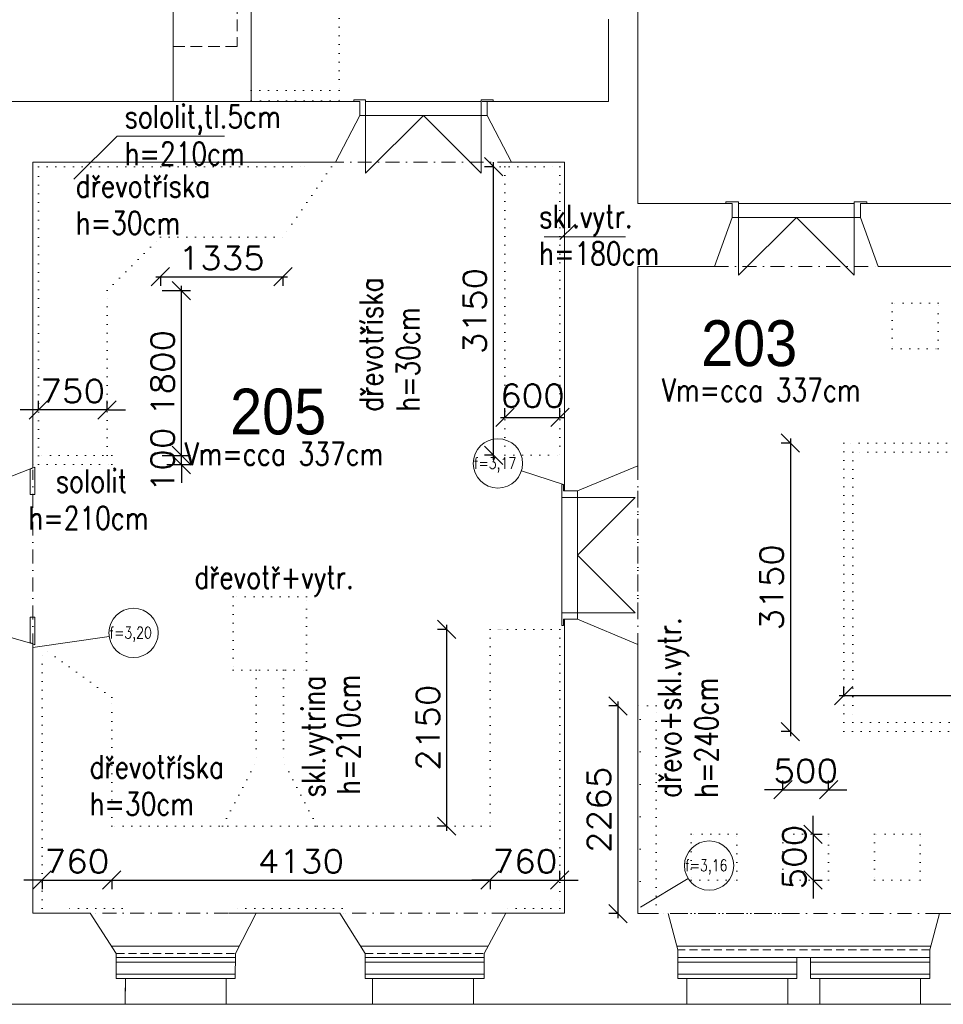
# Model space of a CAD drawing. Header units: millimetres. Extents: x 51292 to 288261, y 1680 to 40825.
# Tile 4 of 10: x 67641 to 77719, y 11564 to 22314. Entities that reach past the tile are written whole.
import ezdxf

# ---------------------------------------------------------------- set-up
doc = ezdxf.new("R2010")
doc.units = ezdxf.units.MM
for name, pattern in [('TEČKOVANÁ', [6.35, 0, -6.35]), ('ČERCHOVANÁ', [25.4, 12.7, -6.35, 0, -6.35]), ('ČÁRKOVANÁ', [19.05, 12.7, -6.35])]:
    doc.linetypes.add(name, pattern=pattern)
for name, color, linetype, lineweight in [('Bourání', 6, 'TEČKOVANÁ', 13), ('Koty', 1, 'Continuous', 13), ('Okna', 150, 'Continuous', 13), ('Tenká', 7, 'Continuous', 13), ('Text', 40, 'Continuous', 13), ('výšky fabionů', 84, 'Continuous', 13), ('Čerch', 140, 'ČERCHOVANÁ', 13)]:
    doc.layers.add(name, color=color, linetype=linetype, lineweight=lineweight)
doc.styles.add('ARIAL100', font='arial.ttf', dxfattribs={"width": 0.9})
doc.styles.add('ROMANS100', font='romans.shx', dxfattribs={"width": 0.8})
doc.styles.add('Tom1', font='romans.shx', dxfattribs={"width": 1.1})
doc.dimstyles.new('Tom1-100', dxfattribs={"dimtxt": 250, "dimasz": 200, "dimexe": 100, "dimexo": 600, "dimgap": 80, "dimtad": 1, "dimdec": 0, "dimrnd": 5, "dimzin": 1, "dimtxsty": 'Tom1', "dimblk": 'OBLIQUE', "dimcen": 0.09, "dimdle": 50, "dimadec": 0, "dimazin": 0, "dimtfac": 1, "dimtdec": 0, "dimtix": 1, "dimtmove": 2, "dimatfit": 1, "dimldrblk": 'OBLIQUE', "dimfxl": 0, "dimarcsym": 0})

# ---------------------------------------------------------------- blocks, each defined once
blk = doc.blocks.new('_Oblique')
at = {"color": 0, "linetype": 'ByBlock', "lineweight": -2}
blk.add_line((-0.5, -0.5), (0.5, 0.5), dxfattribs=at)
blk = doc.blocks.new('*D40')
at = {"layer": 'Defpoints', "color": 0, "transparency": 16777216}
for p in [(76468, 13907), (75968, 13421), (76468, 13421)]:
    blk.add_point(p, dxfattribs=at)
at = {"layer": 'Koty', "color": 0, "lineweight": -2, "transparency": 16777216}
for p, q in [((75968, 13907), (75968, 14007)), ((76468, 13907), (76468, 14007)), ((75968, 13907), (75768, 13907)), ((75968, 13907), (76468, 13907)), ((76468, 13907), (76668, 13907))]:
    blk.add_line(p, q, dxfattribs=at)
at = {"layer": 'Koty', "color": 0, "lineweight": -2, "transparency": 16777216, "xscale": 200, "yscale": 200, "zscale": 200}
blk.add_blockref('_Oblique', (75968, 13907), dxfattribs=at)
at = {"layer": 'Koty', "color": 0, "lineweight": -2, "transparency": 16777216, "xscale": 200, "yscale": 200, "zscale": 200, "rotation": 180}
blk.add_blockref('_Oblique', (76468, 13907), dxfattribs=at)
at = {"layer": 'Koty', "color": 0, "transparency": 16777216, "insert": (76218, 14112), "char_height": 250, "attachment_point": 5, "style": 'Tom1'}
blk.add_mtext('500', dxfattribs=at)
blk = doc.blocks.new('*D41')
at = {"layer": 'Defpoints', "color": 0, "transparency": 16777216}
for p in [(75968, 13421), (75968, 12921), (76298, 12921)]:
    blk.add_point(p, dxfattribs=at)
at = {"layer": 'Koty', "color": 0, "lineweight": -2, "transparency": 16777216}
for p, q in [((76298, 13421), (76298, 13621)), ((76298, 13421), (76398, 13421)), ((76298, 13421), (76298, 12921)), ((76298, 12921), (76398, 12921)), ((76298, 12921), (76298, 12721))]:
    blk.add_line(p, q, dxfattribs=at)
at = {"layer": 'Koty', "color": 0, "lineweight": -2, "transparency": 16777216, "xscale": 200, "yscale": 200, "zscale": 200}
for p, rotation in [((76298, 13421), 270), ((76298, 12921), 90)]:
    blk.add_blockref('_Oblique', p, dxfattribs=dict(at, rotation=rotation))
at = {"layer": 'Koty', "color": 0, "transparency": 16777216, "insert": (76093, 13171), "char_height": 250, "attachment_point": 5, "rotation": 90, "style": 'Tom1'}
blk.add_mtext('500', dxfattribs=at)
blk = doc.blocks.new('*D45')
at = {"layer": 'Defpoints', "color": 0, "transparency": 16777216}
for p in [(76632, 17692), (76051, 14542), (76632, 14542)]:
    blk.add_point(p, dxfattribs=at)
at = {"layer": 'Koty', "color": 0, "lineweight": -2, "transparency": 16777216}
for p, q in [((76051, 17742), (76051, 14492)), ((76051, 17692), (75951, 17692)), ((76051, 14542), (75951, 14542))]:
    blk.add_line(p, q, dxfattribs=at)
at = {"layer": 'Koty', "color": 0, "lineweight": -2, "transparency": 16777216, "xscale": 200, "yscale": 200, "zscale": 200}
for p, rotation in [((76051, 17692), 90), ((76051, 14542), 270)]:
    blk.add_blockref('_Oblique', p, dxfattribs=dict(at, rotation=rotation))
at = {"layer": 'Koty', "color": 0, "transparency": 16777216, "insert": (75846, 16117), "char_height": 250, "attachment_point": 5, "rotation": 90, "style": 'Tom1'}
blk.add_mtext('3150', dxfattribs=at)
blk = doc.blocks.new('*D46')
at = {"layer": 'Defpoints', "color": 0, "transparency": 16777216}
for p in [(81382, 14935), (76632, 14542), (81382, 14542)]:
    blk.add_point(p, dxfattribs=at)
at = {"layer": 'Koty', "color": 0, "lineweight": -2, "transparency": 16777216}
for p, q in [((76632, 14935), (76632, 15035)), ((81382, 14935), (81382, 15035)), ((76582, 14935), (81432, 14935))]:
    blk.add_line(p, q, dxfattribs=at)
at = {"layer": 'Koty', "color": 0, "lineweight": -2, "transparency": 16777216, "xscale": 200, "yscale": 200, "zscale": 200, "rotation": 180}
blk.add_blockref('_Oblique', (76632, 14935), dxfattribs=at)
at = {"layer": 'Koty', "color": 0, "lineweight": -2, "transparency": 16777216, "xscale": 200, "yscale": 200, "zscale": 200}
blk.add_blockref('_Oblique', (81382, 14935), dxfattribs=at)
at = {"layer": 'Koty', "color": 0, "transparency": 16777216, "insert": (79007, 15140), "char_height": 250, "attachment_point": 5, "style": 'Tom1'}
blk.add_mtext('4750', dxfattribs=at)
blk = doc.blocks.new('*D48')
at = {"layer": 'Defpoints', "color": 0, "transparency": 16777216}
for p in [(67886, 13509), (68646, 13509), (68646, 12920)]:
    blk.add_point(p, dxfattribs=at)
at = {"layer": 'Koty', "color": 0, "lineweight": -2, "transparency": 16777216}
for p, q in [((67886, 12920), (67686, 12920)), ((67886, 12920), (67886, 12820)), ((67886, 12920), (68646, 12920)), ((68646, 12920), (68646, 12820)), ((68646, 12920), (68846, 12920))]:
    blk.add_line(p, q, dxfattribs=at)
at = {"layer": 'Koty', "color": 0, "lineweight": -2, "transparency": 16777216, "xscale": 200, "yscale": 200, "zscale": 200}
blk.add_blockref('_Oblique', (67886, 12920), dxfattribs=at)
at = {"layer": 'Koty', "color": 0, "lineweight": -2, "transparency": 16777216, "xscale": 200, "yscale": 200, "zscale": 200, "rotation": 180}
blk.add_blockref('_Oblique', (68646, 12920), dxfattribs=at)
at = {"layer": 'Koty', "color": 0, "transparency": 16777216, "insert": (68266, 13125), "char_height": 250, "attachment_point": 5, "style": 'Tom1'}
blk.add_mtext('760', dxfattribs=at)
blk = doc.blocks.new('*D49')
at = {"layer": 'Defpoints', "color": 0, "transparency": 16777216}
for p in [(68646, 13509), (72774, 13509), (72774, 12920)]:
    blk.add_point(p, dxfattribs=at)
at = {"layer": 'Koty', "color": 0, "lineweight": -2, "transparency": 16777216}
for p, q in [((68596, 12920), (72824, 12920)), ((68646, 12920), (68646, 12820)), ((72774, 12920), (72774, 12820))]:
    blk.add_line(p, q, dxfattribs=at)
at = {"layer": 'Koty', "color": 0, "lineweight": -2, "transparency": 16777216, "xscale": 200, "yscale": 200, "zscale": 200, "rotation": 180}
blk.add_blockref('_Oblique', (68646, 12920), dxfattribs=at)
at = {"layer": 'Koty', "color": 0, "lineweight": -2, "transparency": 16777216, "xscale": 200, "yscale": 200, "zscale": 200}
blk.add_blockref('_Oblique', (72774, 12920), dxfattribs=at)
at = {"layer": 'Koty', "color": 0, "transparency": 16777216, "insert": (70710, 13125), "char_height": 250, "attachment_point": 5, "style": 'Tom1'}
blk.add_mtext('4130', dxfattribs=at)
blk = doc.blocks.new('*D50')
at = {"layer": 'Defpoints', "color": 0, "transparency": 16777216}
for p in [(72774, 13509), (73534, 12920), (73534, 12609)]:
    blk.add_point(p, dxfattribs=at)
at = {"layer": 'Koty', "color": 0, "lineweight": -2, "transparency": 16777216}
for p, q in [((73534, 12920), (73534, 13020)), ((72774, 12920), (72574, 12920)), ((72774, 12920), (72774, 12820)), ((72774, 12920), (73534, 12920)), ((73534, 12920), (73734, 12920))]:
    blk.add_line(p, q, dxfattribs=at)
at = {"layer": 'Koty', "color": 0, "lineweight": -2, "transparency": 16777216, "xscale": 200, "yscale": 200, "zscale": 200}
blk.add_blockref('_Oblique', (72774, 12920), dxfattribs=at)
at = {"layer": 'Koty', "color": 0, "lineweight": -2, "transparency": 16777216, "xscale": 200, "yscale": 200, "zscale": 200, "rotation": 180}
blk.add_blockref('_Oblique', (73534, 12920), dxfattribs=at)
at = {"layer": 'Koty', "color": 0, "transparency": 16777216, "insert": (73154, 13125), "char_height": 250, "attachment_point": 5, "style": 'Tom1'}
blk.add_mtext('760', dxfattribs=at)
blk = doc.blocks.new('*D51')
at = {"layer": 'Defpoints', "color": 0, "transparency": 16777216}
for p in [(68595, 17557), (69406, 17557), (68645, 17457)]:
    blk.add_point(p, dxfattribs=at)
at = {"layer": 'Koty', "color": 0, "lineweight": -2, "transparency": 16777216}
for p, q in [((69406, 17557), (69406, 17757)), ((69195, 17557), (69506, 17557)), ((69406, 17457), (69406, 17557)), ((69245, 17457), (69506, 17457)), ((69406, 17457), (69406, 17257))]:
    blk.add_line(p, q, dxfattribs=at)
at = {"layer": 'Koty', "color": 0, "lineweight": -2, "transparency": 16777216, "xscale": 200, "yscale": 200, "zscale": 200}
for p, rotation in [((69406, 17557), 270), ((69406, 17457), 90)]:
    blk.add_blockref('_Oblique', p, dxfattribs=dict(at, rotation=rotation))
at = {"layer": 'Koty', "color": 0, "transparency": 16777216, "insert": (69201, 17507), "char_height": 250, "attachment_point": 5, "rotation": 90, "style": 'Tom1'}
blk.add_mtext('100', dxfattribs=at)
blk = doc.blocks.new('*D52')
at = {"layer": 'Defpoints', "color": 0, "transparency": 16777216}
for p in [(68595, 19357), (69406, 19357), (68595, 17557)]:
    blk.add_point(p, dxfattribs=at)
at = {"layer": 'Koty', "color": 0, "lineweight": -2, "transparency": 16777216}
for p, q in [((69195, 19357), (69506, 19357)), ((69406, 17507), (69406, 19407)), ((69195, 17557), (69506, 17557))]:
    blk.add_line(p, q, dxfattribs=at)
at = {"layer": 'Koty', "color": 0, "lineweight": -2, "transparency": 16777216, "xscale": 200, "yscale": 200, "zscale": 200}
for p, rotation in [((69406, 19357), 90), ((69406, 17557), 270)]:
    blk.add_blockref('_Oblique', p, dxfattribs=dict(at, rotation=rotation))
at = {"layer": 'Koty', "color": 0, "transparency": 16777216, "insert": (69201, 18457), "char_height": 250, "attachment_point": 5, "rotation": 90, "style": 'Tom1'}
blk.add_mtext('1800', dxfattribs=at)
blk = doc.blocks.new('*D53')
at = {"layer": 'Defpoints', "color": 0, "transparency": 16777216}
for p in [(72812, 20709), (72936, 20709), (72936, 17559)]:
    blk.add_point(p, dxfattribs=at)
at = {"layer": 'Koty', "color": 0, "lineweight": -2, "transparency": 16777216}
for p, q in [((72812, 17509), (72812, 20759)), ((72812, 20709), (72712, 20709)), ((72812, 17559), (72712, 17559))]:
    blk.add_line(p, q, dxfattribs=at)
at = {"layer": 'Koty', "color": 0, "lineweight": -2, "transparency": 16777216, "xscale": 200, "yscale": 200, "zscale": 200}
for p, rotation in [((72812, 20709), 90), ((72812, 17559), 270)]:
    blk.add_blockref('_Oblique', p, dxfattribs=dict(at, rotation=rotation))
at = {"layer": 'Koty', "color": 0, "transparency": 16777216, "insert": (72607, 19134), "char_height": 250, "attachment_point": 5, "rotation": 90, "style": 'Tom1'}
blk.add_mtext('3150', dxfattribs=at)
blk = doc.blocks.new('*D54')
at = {"layer": 'Defpoints', "color": 0, "transparency": 16777216}
for p in [(73536, 17971), (72936, 17559), (73536, 17559)]:
    blk.add_point(p, dxfattribs=at)
at = {"layer": 'Koty', "color": 0, "lineweight": -2, "transparency": 16777216}
for p, q in [((72936, 17971), (72936, 18071)), ((73536, 17971), (73536, 18071)), ((72886, 17971), (73586, 17971))]:
    blk.add_line(p, q, dxfattribs=at)
at = {"layer": 'Koty', "color": 0, "lineweight": -2, "transparency": 16777216, "xscale": 200, "yscale": 200, "zscale": 200, "rotation": 180}
blk.add_blockref('_Oblique', (72936, 17971), dxfattribs=at)
at = {"layer": 'Koty', "color": 0, "lineweight": -2, "transparency": 16777216, "xscale": 200, "yscale": 200, "zscale": 200}
blk.add_blockref('_Oblique', (73536, 17971), dxfattribs=at)
at = {"layer": 'Koty', "color": 0, "transparency": 16777216, "insert": (73236, 18208), "char_height": 250, "attachment_point": 5, "style": 'Tom1'}
blk.add_mtext('600', dxfattribs=at)
blk = doc.blocks.new('*D55')
at = {"layer": 'Defpoints', "color": 0, "transparency": 16777216}
for p in [(74586, 14821), (74168, 12554), (74586, 12554)]:
    blk.add_point(p, dxfattribs=at)
at = {"layer": 'Koty', "color": 0, "lineweight": -2, "transparency": 16777216}
for p, q in [((74168, 14871), (74168, 12504)), ((74168, 14821), (74068, 14821)), ((74168, 12554), (74068, 12554))]:
    blk.add_line(p, q, dxfattribs=at)
at = {"layer": 'Koty', "color": 0, "lineweight": -2, "transparency": 16777216, "xscale": 200, "yscale": 200, "zscale": 200}
for p, rotation in [((74168, 14821), 90), ((74168, 12554), 270)]:
    blk.add_blockref('_Oblique', p, dxfattribs=dict(at, rotation=rotation))
at = {"layer": 'Koty', "color": 0, "transparency": 16777216, "insert": (73963, 13688), "char_height": 250, "attachment_point": 5, "rotation": 90, "style": 'Tom1'}
blk.add_mtext('2265', dxfattribs=at)
blk = doc.blocks.new('*D56')
at = {"layer": 'Defpoints', "color": 0, "transparency": 16777216}
for p in [(72301, 15658), (72774, 15658), (72774, 13509)]:
    blk.add_point(p, dxfattribs=at)
at = {"layer": 'Koty', "color": 0, "lineweight": -2, "transparency": 16777216}
for p, q in [((72301, 13459), (72301, 15708)), ((72301, 15658), (72201, 15658)), ((72301, 13509), (72201, 13509))]:
    blk.add_line(p, q, dxfattribs=at)
at = {"layer": 'Koty', "color": 0, "lineweight": -2, "transparency": 16777216, "xscale": 200, "yscale": 200, "zscale": 200}
for p, rotation in [((72301, 15658), 90), ((72301, 13509), 270)]:
    blk.add_blockref('_Oblique', p, dxfattribs=dict(at, rotation=rotation))
at = {"layer": 'Koty', "color": 0, "transparency": 16777216, "insert": (72096, 14584), "char_height": 250, "attachment_point": 5, "rotation": 90, "style": 'Tom1'}
blk.add_mtext('2150', dxfattribs=at)
blk = doc.blocks.new('*D57')
at = {"layer": 'Defpoints', "color": 0, "transparency": 16777216}
for p in [(69177, 19939), (70513, 19939), (70513, 19507)]:
    blk.add_point(p, dxfattribs=at)
at = {"layer": 'Koty', "color": 0, "lineweight": -2, "transparency": 16777216}
for p, q in [((69127, 19507), (70563, 19507)), ((69177, 19507), (69177, 19407)), ((70513, 19507), (70513, 19407))]:
    blk.add_line(p, q, dxfattribs=at)
at = {"layer": 'Koty', "color": 0, "lineweight": -2, "transparency": 16777216, "xscale": 200, "yscale": 200, "zscale": 200, "rotation": 180}
blk.add_blockref('_Oblique', (69177, 19507), dxfattribs=at)
at = {"layer": 'Koty', "color": 0, "lineweight": -2, "transparency": 16777216, "xscale": 200, "yscale": 200, "zscale": 200}
blk.add_blockref('_Oblique', (70513, 19507), dxfattribs=at)
at = {"layer": 'Koty', "color": 0, "transparency": 16777216, "insert": (69845, 19712), "char_height": 250, "attachment_point": 5, "style": 'Tom1'}
blk.add_mtext('1335', dxfattribs=at)
blk = doc.blocks.new('*D58')
at = {"layer": 'Defpoints', "color": 0, "transparency": 16777216}
for p in [(67845, 18054), (67845, 17557), (68595, 17557)]:
    blk.add_point(p, dxfattribs=at)
at = {"layer": 'Koty', "color": 0, "lineweight": -2, "transparency": 16777216}
for p, q in [((67845, 18054), (67845, 18154)), ((68595, 18054), (68595, 18154)), ((67845, 18054), (67645, 18054)), ((68595, 18054), (67845, 18054)), ((68595, 18054), (68795, 18054))]:
    blk.add_line(p, q, dxfattribs=at)
at = {"layer": 'Koty', "color": 0, "lineweight": -2, "transparency": 16777216, "xscale": 200, "yscale": 200, "zscale": 200}
blk.add_blockref('_Oblique', (67845, 18054), dxfattribs=at)
at = {"layer": 'Koty', "color": 0, "lineweight": -2, "transparency": 16777216, "xscale": 200, "yscale": 200, "zscale": 200, "rotation": 180}
blk.add_blockref('_Oblique', (68595, 18054), dxfattribs=at)
at = {"layer": 'Koty', "color": 0, "transparency": 16777216, "insert": (68220, 18259), "char_height": 250, "attachment_point": 5, "style": 'Tom1'}
blk.add_mtext('750', dxfattribs=at)

msp = doc.modelspace()

# ---------------------------------------------------------------- hatches: boundary and pattern name
at = {"layer": 'Bourání'}
h = msp.add_hatch(dxfattribs=at)
h.set_pattern_fill('OMITKA', color=256, scale=250, style=0)
h.set_pattern_definition([(45, (340, 0), (-176.7767, 176.7767), [0, -250])])
h.paths.add_polyline_path([(74586, 14821.2), (74386, 14821.2), (74386, 12554.1), (74586, 12554.1)])

# ---------------------------------------------------------------- linework, layer by layer
at = {"layer": 'Bourání', "ltscale": 15}
for p, q in [((71125.8, 24711), (71125.8, 21542.3)), ((70746.1, 20709.1), (70746.1, 20759.1)), ((72885.3, 20709.1), (72885.3, 20759.1)), ((67845.4, 20709.1), (70746.1, 20709.1)), ((67845.4, 17457.1), (67845.4, 20709.1)), ((71044.5, 20709.1), (70513.5, 19939.1)), ((72885.3, 20709.1), (73535.9, 20709.1)), ((72935.9, 20709.1), (72935.9, 17558.9)), ((73535.9, 20709.1), (73535.9, 17558.9)), ((68595.4, 19357.1), (69177.4, 19939.1)), ((69177.4, 19939.1), (70513.5, 19939.1)), ((68595.4, 17557.1), (68595.4, 19357.1)), ((68645.4, 17557.1), (67845.4, 17557.1)), ((68645.4, 17457.1), (68645.4, 17557.1)), ((72935.9, 17559.1), (73535.9, 17558.9)), ((73585.9, 17558.9), (73535.9, 17558.9)), ((67795.4, 17457.1), (67845.4, 17457.1)), ((67845.4, 17457.1), (68645.4, 17457.1)), ((72773.6, 15657.9), (72773.6, 13509.1)), ((73535.9, 15657.9), (72775.9, 15657.9)), ((73533.6, 15657.9), (73533.6, 12609.1)), ((67795.4, 15461.1), (67845.4, 15461.1)), ((67885.9, 12609.1), (67885.9, 15461.1)), ((68645.9, 14912.3), (67885.9, 15461.1)), ((70220.4, 15211.2), (70220.4, 14211.2)), ((70520.4, 15211.2), (70520.4, 14211.2)), ((68645.9, 13509.1), (68645.9, 14912.3)), ((74586, 14821.2), (74386, 14821.2)), ((74586, 12554.1), (74586, 14821.2)), ((69854.9, 13509.1), (70220.4, 14211.2)), ((70885.9, 13509.1), (70520.4, 14211.2)), ((72773.6, 13509.1), (68645.9, 13509.1)), ((68758.7, 12609.1), (68184.3, 12609.1)), ((68473.7, 12559.1), (68473.7, 12609.1)), ((71159, 12609.1), (69974.4, 12609.1)), ((69974.4, 12559.1), (69974.4, 12609.1)), ((71177.9, 12559.1), (71177.9, 12609.1)), ((73533.6, 12609.1), (72938, 12609.1)), ((72979.2, 12559.1), (72979.2, 12609.1))]:
    msp.add_line(p, q, dxfattribs=at)
at = {"layer": 'Bourání'}
msp.add_line((72904.7, 15657.9), (72854.7, 15657.9), dxfattribs=at)
at = {"layer": 'Bourání', "ltscale": 15}
for points in [[(71125.8, 21429.1), (70165.9, 21429.1), (70165.9, 21542.3), (71125.8, 21542.3)], [(77162.4, 18719.9), (77662.4, 18719.9), (77662.4, 19219.9), (77162.4, 19219.9)], [(69970.4, 15211.2), (70770.4, 15211.2), (70770.4, 16011.2), (69970.4, 16011.2)], [(74967.6, 12921.2), (75467.6, 12921.2), (75467.6, 13421.2), (74967.6, 13421.2)], [(75967.6, 12921.2), (76467.6, 12921.2), (76467.6, 13421.2), (75967.6, 13421.2)], [(76967.6, 12921.2), (77467.6, 12921.2), (77467.6, 13421.2), (76967.6, 13421.2)]]:
    msp.add_lwpolyline(points, close=True, dxfattribs=at)
for points in [[(80232.3, 17691.9), (76632.3, 17691.9), (76632.3, 14541.9), (81382.3, 14541.9), (81382.3, 16141.9)], [(80232.3, 17591.9), (76732.3, 17591.9), (76732.3, 14641.9), (81282.3, 14641.9), (81282.3, 16141.9)]]:
    msp.add_lwpolyline(points, dxfattribs=at)
at = {"layer": 'Okna'}
for p, q in [((71415.9, 21269.1), (71415.9, 20639.1)), ((71415.9, 20639.1), (72045.9, 21269.1)), ((72045.9, 21269.1), (72675.9, 20639.1)), ((72675.9, 21269.1), (72675.9, 20639.1)), ((75486, 19525.3), (76116, 20155.3)), ((76746, 19525.3), (76116, 20155.3)), ((73555.4, 15839.1), (73555.4, 17099.1)), ((73726, 17099.1), (73726, 15839.1)), ((73726, 16469.1), (74356, 17099.1)), ((74356, 17099.1), (73726, 17099.1)), ((73726, 16469.1), (74356, 15839.1)), ((74356, 15839.1), (73726, 15839.1)), ((68793.9, 11564.2), (69894.6, 11564.2)), ((71490.5, 11564.2), (72591.2, 11564.2)), ((74920.6, 11564.2), (76021.3, 11564.2)), ((77471.3, 11564.2), (76370.6, 11564.2))]:
    msp.add_line(p, q, dxfattribs=at)
for points in [[(71415.9, 21269.1), (71415.9, 21419.1), (71415.9, 21439.1), (71285.9, 21439.1), (71285.9, 21419.1), (71350.9, 21419.1), (71350.9, 21269.1), (71415.9, 21269.1)], [(72675.9, 21269.1), (72675.9, 21419.1), (72675.9, 21439.1), (72805.9, 21439.1), (72805.9, 21419.1), (72740.9, 21419.1), (72740.9, 21269.1), (72675.9, 21269.1)], [(75486, 20155.3), (75486, 20305.6), (75486, 20325.6), (75346, 20325.6), (75346, 20305.6), (75416, 20305.6), (75416, 20155.3), (75486, 20155.3)], [(76746, 20155.3), (76746, 20305.6), (76746, 20325.6), (76886, 20325.6), (76886, 20305.6), (76816, 20305.6), (76816, 20155.3), (76746, 20155.3)], [(67805.9, 17429.1), (67805.9, 17129.1), (67757.3, 17129.1), (67757.3, 17408), (67805.9, 17429.1)], [(73576, 17099.1), (73576, 17099.1), (73555.4, 17099.1), (73555.4, 17239.1), (73576, 17239.1), (73576, 17168.9), (73726, 17168.9), (73726, 17099.1), (73555.4, 17099.1)], [(73726, 15839.1), (73576, 15839.1), (73555.4, 15839.1), (73555.4, 15699.1), (73576, 15699.2), (73576, 15768.9), (73726, 15768.9), (73726, 15839.1), (73555.4, 15839.1)], [(67805.9, 15489.1), (67805.9, 15789.1), (67757.3, 15789.1), (67757.3, 15515.1), (67805.9, 15489.1)]]:
    msp.add_lwpolyline(points, dxfattribs=at)
for points in [[(72675.9, 21419.1), (72675.9, 21419.1), (71415.9, 21419.1), (71415.9, 21419.1)], [(72675.9, 21269.1), (72675.9, 21269.1), (71415.9, 21269.1), (71415.9, 21269.1)], [(76746, 20305.6), (76746, 20305.6), (75486, 20305.6), (75486, 20305.6)], [(76746, 20155.3), (76746, 20155.3), (75486, 20155.3), (75486, 20155.3)], [(75486, 20155.3), (75486, 20155.3), (75486, 19525.3), (75486, 19525.3)], [(76746, 20155.3), (76746, 20155.3), (76746, 19556.3), (76746, 19556.3)], [(76746, 20155.3), (76746, 20155.3), (76746, 19525.3), (76746, 19525.3)], [(68648.8, 12200.1), (68648.8, 12200.1), (70038.1, 12200.1), (70038.1, 12200.1)], [(71364.2, 12200.1), (71364.2, 12200.1), (72753.6, 12200.1), (72753.6, 12200.1)], [(74810.5, 12200.1), (74810.5, 12200.1), (76246.5, 12200.1), (76246.5, 12200.1)], [(77581.4, 12200.1), (77581.4, 12200.1), (76245.4, 12200.1), (76245.4, 12200.1)], [(68694.5, 12074.2), (68694.5, 12074.2), (69994.1, 12074.2), (69994.1, 12074.2)], [(71410, 12074.2), (71410, 12074.2), (72709.6, 12074.2), (72709.6, 12074.2)], [(74821.2, 12074.2), (74821.2, 12074.2), (76120.8, 12074.2), (76120.8, 12074.2)], [(77570.8, 12074.2), (77570.8, 12074.2), (76271.1, 12074.2), (76271.1, 12074.2)], [(68694.5, 12024.2), (68694.5, 12024.2), (69994.1, 12024.2), (69994.1, 12024.2)], [(71410, 12024.2), (71410, 12024.2), (72709.6, 12024.2), (72709.6, 12024.2)], [(74821.2, 12024.2), (74821.2, 12024.2), (76120.8, 12024.2), (76120.8, 12024.2)], [(77570.8, 12024.2), (77570.8, 12024.2), (76271.1, 12024.2), (76271.1, 12024.2)], [(68694.5, 11894.2), (68694.5, 11894.2), (69994.1, 11894.2), (69994.1, 11894.2)], [(68694.5, 11844.2), (68694.5, 11844.2), (69994.1, 11844.2), (69994.1, 11844.2)], [(71410, 11894.2), (71410, 11894.2), (72709.6, 11894.2), (72709.6, 11894.2)], [(71410, 11844.2), (71410, 11844.2), (72709.6, 11844.2), (72709.6, 11844.2)], [(74821.2, 11894.2), (74821.2, 11894.2), (76120.8, 11894.2), (76120.8, 11894.2)], [(74821.2, 11844.2), (74821.2, 11844.2), (76120.8, 11844.2), (76120.8, 11844.2)], [(77570.8, 11894.2), (77570.8, 11894.2), (76271.1, 11894.2), (76271.1, 11894.2)], [(77570.8, 11844.2), (77570.8, 11844.2), (76271.1, 11844.2), (76271.1, 11844.2)]]:
    msp.add_open_spline(points, degree=3, dxfattribs=at)
at = {"layer": 'Tenká'}
for p, q in [((70165.9, 21419.1), (70165.9, 24820.6)), ((69315.4, 24220.3), (69315.4, 22019.4)), ((74386, 20305.6), (74386, 22395.6)), ((74065.9, 22320.6), (74065.9, 21419.1)), ((70015.6, 21419.1), (62611.9, 21418.8)), ((71351.6, 21419.1), (70015.6, 21419.1)), ((71350.9, 21419.1), (70231.6, 21419.1)), ((73835.7, 21419.1), (72686.3, 21419.1)), ((74065.9, 21419.1), (72726.2, 21419.1)), ((71085.9, 20759.1), (71350.9, 21269.1)), ((72740.9, 21269.1), (73005.9, 20759.1)), ((67785.9, 17420.4), (67785.9, 20759.1)), ((67785.9, 20759.1), (70515.7, 20759.1)), ((69401.5, 20759.1), (71085.9, 20759.1)), ((73005.9, 20759.1), (73585.9, 20759.1)), ((73585.9, 20759.1), (73585.9, 17168.9)), ((75336.4, 20305.6), (74386, 20305.6)), ((75416, 20305.6), (74386, 20305.6)), ((76816, 20305.6), (83684.5, 20305.6)), ((76816, 20155.3), (76816, 20305.6)), ((75222.6, 19619.9), (75416, 20155.3)), ((77009.4, 19619.9), (76816, 20155.3)), ((74386, 17444.1), (74386, 19619.9)), ((74386, 19619.9), (75222.6, 19619.9)), ((83635.8, 19619.9), (77009.4, 19619.9)), ((67007.5, 17120.9), (67785.9, 17420.4)), ((73726, 17168.9), (74386, 17444.1)), ((67785.9, 15499.6), (67007.5, 15720.9)), ((73585.9, 15768.9), (73585.9, 12559.1)), ((74386, 15494.1), (73726, 15768.9)), ((67785.9, 12559.1), (67785.9, 15499.6)), ((74386, 12554.1), (74386, 15494.1)), ((68410.3, 12559.2), (67785.9, 12559.2)), ((68694.5, 12120.1), (68410.3, 12559.2)), ((69921.9, 12559.1), (71135.9, 12559.1)), ((69994.6, 12120.1), (70220.3, 12559.1)), ((71410, 12120.1), (71135.9, 12559.1)), ((72710.1, 12120.1), (72945.9, 12559.1)), ((73585.9, 12559.1), (72940.3, 12559.1)), ((74610.4, 12554.1), (74386, 12554.1)), ((74821.2, 12160.1), (74716, 12554.1)), ((77570.8, 12160.1), (77676, 12554.1)), ((77676, 12554.1), (79275.8, 12554.1)), ((74821.2, 12160.1), (74821.2, 11844.2)), ((77570.8, 12160.1), (77570.8, 11844.2)), ((68694.5, 12120.1), (68694.5, 11844.2)), ((69994.1, 11844.2), (69994.6, 12120.1)), ((71410, 12120.1), (71410, 11844.2)), ((72709.6, 11844.2), (72710.1, 12120.1)), ((76120.8, 11844.2), (76120.8, 12074.2)), ((76120.8, 12074.2), (76271.1, 12074.2)), ((76271.1, 11844.2), (76271.1, 12074.2)), ((68694.5, 11844.2), (68794, 11844.2)), ((68794, 11844.2), (68793.9, 11644.7)), ((68793.9, 11564.2), (68794, 11844.2)), ((69894.6, 11644.7), (69894.6, 11844.2)), ((69894.6, 11844.2), (69994.1, 11844.2)), ((69894.6, 11564.2), (69894.6, 11844.2)), ((71410, 11844.2), (71509.4, 11844.2)), ((71490.6, 11844.2), (71490.5, 11644.7)), ((71490.5, 11564.2), (71490.6, 11844.2)), ((72591.2, 11644.7), (72591.2, 11844.2)), ((72591.2, 11564.2), (72591.2, 11844.2)), ((72610.1, 11844.2), (72709.6, 11844.2)), ((74821.2, 11844.2), (74920.7, 11844.2)), ((74920.7, 11844.2), (74920.6, 11644.7)), ((74920.6, 11564.2), (74920.7, 11844.2)), ((76021.3, 11644.7), (76021.3, 11844.2)), ((76021.3, 11844.2), (76120.8, 11844.2)), ((76021.3, 11564.2), (76021.3, 11844.2)), ((76370.6, 11844.2), (76271.1, 11844.2)), ((76370.6, 11644.7), (76370.6, 11844.2)), ((76370.6, 11564.2), (76370.6, 11844.2)), ((77570.8, 11844.2), (77471.3, 11844.2)), ((77471.3, 11844.2), (77471.3, 11644.7)), ((77471.3, 11564.2), (77471.3, 11844.2)), ((65967.2, 11564.2), (97894.5, 11564.2))]:
    msp.add_line(p, q, dxfattribs=at)
at = {"layer": 'Tenká', "linetype": 'ČÁRKOVANÁ', "ltscale": 10}
for p in [(70015.6, 24220.3), (69315.4, 22019.4)]:
    msp.add_line(p, (70015.6, 22019.4), dxfattribs=at)
at = {"layer": 'Tenká'}
msp.add_open_spline([(69315.4, 21419.1), (69315.4, 21419.1), (69315.4, 21662.7), (69315.4, 22019.4)], degree=3, dxfattribs=at)
msp.add_open_spline([(69315.4, 21419.1), (69315.4, 21419.1), (69315.4, 21662.7), (69315.4, 22019.4)], degree=3, dxfattribs=at)
at = {"layer": 'Tenká', "linetype": 'ČÁRKOVANÁ', "ltscale": 7}
for points in [[(77570.8, 12160.1), (77570.8, 12160.1), (74821.2, 12160.1), (74821.2, 12160.1)], [(68694.5, 12120.1), (68694.5, 12120.1), (69994.1, 12120.1), (69994.1, 12120.1)], [(71410, 12120.1), (71410, 12120.1), (72709.6, 12120.1), (72709.6, 12120.1)]]:
    msp.add_open_spline(points, degree=3, dxfattribs=at)
at = {"layer": 'Text'}
for p, q in [((68703.8, 21041.3), (68233.5, 20571.1)), ((69874.8, 21041.3), (68703.8, 21041.3)), ((73704.7, 20082.2), (73535.9, 19913.4)), ((74250.5, 19944.2), (73364.7, 19944.2))]:
    msp.add_line(p, q, dxfattribs=at)
at = {"layer": 'výšky fabionů'}
for p, q in [((73115.3, 17387.4), (73576, 17239.1)), ((68617, 15580.4), (67785.9, 15461.1)), ((74933.8, 12939.1), (74415.9, 12624.9))]:
    msp.add_line(p, q, dxfattribs=at)
for centre in [(72859.2, 17469.8), (68883.3, 15618.6), (75163.9, 13078.6)]:
    msp.add_circle(centre, 269, dxfattribs=at)
at = {"layer": 'Čerch', "ltscale": 12}
for p, q in [((73005.9, 20759.1), (71085.9, 20759.1)), ((75222.6, 19619.9), (77009.4, 19619.9)), ((74386, 17444.1), (74386, 15494.1)), ((67785.9, 15461.1), (67785.9, 17401.1)), ((74386, 17171), (74386, 15769.7)), ((70220.3, 12559.1), (68410.3, 12559.1)), ((72945.9, 12559.1), (71135.9, 12559.1)), ((76111.1, 12554.1), (74610.4, 12554.1)), ((77676, 12554.1), (74716, 12554.1))]:
    msp.add_line(p, q, dxfattribs=at)

# ---------------------------------------------------------------- texts
at = {"layer": 'Text'}
for s, height, style, width, p in [('sololit,tl.5cm', 250, 'ROMANS100', 0.8, (68785.5, 21131.9)), ('h=210cm', 250, 'ROMANS100', 0.8, (68785.5, 20727.2)), ('dřevotříska', 250, 'ROMANS100', 0.8, (68253.9, 20374.8)), ('h=30cm', 250, 'ROMANS100', 0.8, (68253.9, 19970)), ('skl.vytr.', 250, 'ROMANS100', 0.8, (73309.4, 20041.6)), ('h=180cm', 250, 'ROMANS100', 0.8, (73309.4, 19636.9)), ('203', 500, 'ARIAL100', 0.9, (75076.3, 18531.8)), ('Vm=cca 337cm', 250, 'ROMANS100', 0.8, (74648.6, 18145.1)), ('205', 500, 'ARIAL100', 0.9, (69937.3, 17785.9)), ('Vm=cca 337cm', 250, 'ROMANS100', 0.8, (69441.4, 17449.1)), ('sololit', 250, 'ROMANS100', 0.8, (68034.2, 17153.6)), ('h=210cm', 250, 'ROMANS100', 0.8, (67735.8, 16748.8)), ('dřevotř+vytr.', 250, 'ROMANS100', 0.8, (69547.2, 16102.5)), ('dřevotříska', 250, 'ROMANS100', 0.8, (68404, 14032.9)), ('h=30cm', 250, 'ROMANS100', 0.8, (68404, 13628.2))]:
    msp.add_text(s, height=height, dxfattribs=dict(at, style=style, width=width)).set_placement(p)
at = {"layer": 'Text', "style": 'ROMANS100', "width": 0.8}
for s, p in [('dřevotříska', (71599.6, 18033.4)), ('h=30cm', (72004.3, 18033.4)), ('dřevo+skl.vytr.', (74854.2, 13818.2)), ('skl.vytrina', (70971, 13822.5)), ('h=210cm', (71354.3, 13851.7)), ('h=240cm', (75258.9, 13818.2))]:
    msp.add_text(s, height=250, rotation=90, dxfattribs=at).set_placement(p)
at = {"layer": 'výšky fabionů', "style": 'ROMANS100', "width": 0.8}
for s, p in [('f=3,17', (72596.4, 17409.8)), ('f=3,20', (68620.5, 15558.5)), ('f=3,16', (74901, 13018.5))]:
    msp.add_text(s, height=125, rotation=0.00156, dxfattribs=at).set_placement(p)

# ---------------------------------------------------------------- dimensions: what is measured, and where the dimension line sits
at = {"layer": 'Koty'}
for base, p1, p2, picture, middle in [((72811.6, 20709.1), (72935.9, 17559.1), (72935.9, 20709.1), '*D53', (72606.6, 19134.1)), ((69405.8, 19357.1), (68595.4, 17557.1), (68595.4, 19357.1), '*D52', (69200.8, 18457.1)), ((69405.8, 17557.1), (68645.4, 17457.1), (68595.4, 17557.1), '*D51', (69200.8, 17507.1)), ((76051.4, 14541.9), (76632.3, 17691.9), (76632.3, 14541.9), '*D45', (75846.4, 16116.9)), ((72301.3, 15657.9), (72773.6, 13509.1), (72773.6, 15657.9), '*D56', (72096.3, 14583.5)), ((74167.7, 12554.1), (74586, 14821.2), (74586, 12554.1), '*D55', (73962.7, 13687.7)), ((76298.3, 12921.2), (75967.6, 13421.2), (75967.6, 12921.2), '*D41', (76093.3, 13171.2))]:
    dim = msp.add_linear_dim(base=base, p1=p1, p2=p2, angle=90, dimstyle='Tom1-100', dxfattribs=at)
    dim.commit()
    dim.dimension.update_dxf_attribs({"geometry": picture, "text_midpoint": middle})
for base, p1, p2, picture, middle in [((70513.5, 19506.8), (69177.4, 19939.1), (70513.5, 19939.1), '*D57', (69845.5, 19711.8)), ((67845.4, 18054.5), (68595.4, 17557.1), (67845.4, 17557.1), '*D58', (68220.4, 18259.5)), ((81382.3, 14934.8), (76632.3, 14541.9), (81382.3, 14541.9), '*D46', (79007.3, 15139.8)), ((76467.6, 13906.7), (75967.6, 13421.2), (76467.6, 13421.2), '*D40', (76217.6, 14111.7)), ((68645.9, 12919.8), (67885.9, 13509.1), (68645.9, 13509.1), '*D48', (68265.9, 13124.8)), ((72773.6, 12919.8), (68645.9, 13509.1), (72773.6, 13509.1), '*D49', (70709.7, 13124.8)), ((73533.6, 12919.8), (72773.6, 13509.1), (73533.6, 12609.1), '*D50', (73153.6, 13124.8))]:
    dim = msp.add_linear_dim(base=base, p1=p1, p2=p2, dimstyle='Tom1-100', dxfattribs=at)
    dim.commit()
    dim.dimension.update_dxf_attribs({"geometry": picture, "text_midpoint": middle})
dim = msp.add_linear_dim(base=(73535.9, 17970.6), p1=(72935.9, 17559.1), p2=(73535.9, 17558.9), dimstyle='Tom1-100', dxfattribs=at)
dim.commit()
dim.dimension.update_dxf_attribs({"geometry": '*D54', "text_midpoint": (73235.9, 18207.9), "dimtype": 160})

doc.saveas('drawing.dxf')
